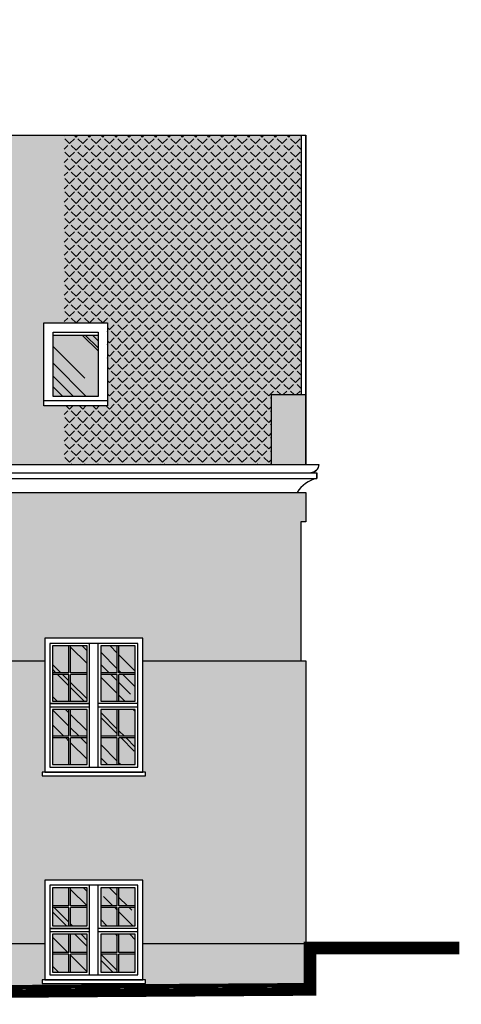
# Model space of a CAD drawing. Header units: millimetres. Extents: x -33628 to -373, y -3399 to 2697.
# Tile 99 of 99: x -22163 to -21645, y 1468 to 2622. Entities that reach past the tile are written whole.
import ezdxf

# ---------------------------------------------------------------- set-up
doc = ezdxf.new("R2010")
doc.units = ezdxf.units.MM
doc.header["$LTSCALE"] = 0.2
doc.header["$MEASUREMENT"] = 0
for name, color, linetype, true_color in [('_md-cokół', 7, 'Continuous', 0xb90000), ('_md-dach czerwień', 7, 'Continuous', 0xff7c51), ('_md-kolor 1', 7, 'Continuous', 0xffd2a8), ('_md-kolor 2', 7, 'Continuous', 0xffc31e), ('_md-szyby tło', 7, 'Continuous', 0xd6f4fe)]:
    doc.layers.add(name, color=color, linetype=linetype, true_color=true_color)
for name, color, linetype in [('_MD-DACHÓWKA', 7, 'Continuous'), ('_md-elewacje', 7, 'Continuous'), ('_md-elewacje-obrysowe', 2, 'Continuous'), ('A-szkło', 154, 'Continuous'), ('A-teren', 7, 'Continuous')]:
    doc.layers.add(name, color=color, linetype=linetype)
pattern_1 = [(315, (-3460.577, 1092.08), (113.13708, -42.42641), [750, -100, 250, -50]), (315, (-3395.877, 1062.734), (11.66726, 82.37794), [150, -16.5, 300, -37.5]), (315, (-3412.847, 1104.453), (207.53584, -160.159686), [400, -70, 200, -50])]
pattern_2 = [(45, (32.454, -2283.854), (-7.7781746, 7.7781746), [8, -3]), (135, (32.454, -2283.854), (-7.7781746, -7.7781746), [8, -3])]

msp = doc.modelspace()

# ---------------------------------------------------------------- hatches: boundary and pattern name
at = {"layer": '_md-cokół'}
h = msp.add_hatch(color=256, dxfattribs=at)
h.dxf.hatch_style = 1
h.paths.add_polyline_path([(-22887.9, 1483.1), (-22887.9, 1508.9), (-22887.9, 1538.8), (-22418.5, 1538.8), (-22303.5, 1538.8), (-22133.2, 1538.8), (-22133.2, 1496.3), (-22136.2, 1496.3), (-22136.2, 1492.3), (-22015.2, 1492.3), (-22015.2, 1496.3), (-22018.2, 1496.3), (-22018.2, 1538.8), (-21827.6, 1538.8), (-21827.6, 1490.3)])
h.paths.add_polyline_path([(-23223.9, 1480.8), (-22887.9, 1483.1), (-22887.9, 1508.9), (-23223.9, 1508.9)])
h.paths.add_polyline_path([(-23295.8, 1480.3), (-23295.8, 1523.4), (-23448.9, 1523.4), (-23448.9, 1522), (-23438.9, 1519), (-23438.9, 1480.3)])
h.paths.add_polyline_path([(-23295.8, 1480.3), (-23223.9, 1480.8), (-23223.9, 1508.9), (-23295.8, 1508.9)])
at = {"layer": '_md-dach czerwień'}
h = msp.add_hatch(color=256, dxfattribs=at)
h.dxf.hatch_style = 1
h.paths.add_polyline_path([(-22887.9, 2100.4), (-22838.1, 2135.4), (-22357.8, 2621.7), (-22223.9, 2486.2), (-22110.6, 2486.2), (-22110.6, 2266.3), (-22134.4, 2266.3), (-22134.4, 2169), (-22110.6, 2169), (-22110.6, 2100.4), (-22218.6, 2100.4), (-22218.6, 2348.9), (-22188.6, 2348.9), (-22188.6, 2363.9, 1), (-22176.6, 2363.9), (-22188.6, 2363.9), (-22188.6, 2374.9), (-22361, 2519.6), (-22533.4, 2374.9), (-22533.4, 2363.9), (-22545.4, 2363.9, 1), (-22533.4, 2363.9), (-22533.4, 2348.9), (-22503.4, 2348.9), (-22503.4, 2100.4)])
h.paths.add_polyline_path([(-22213.6, 2125.7), (-22213.6, 2122.2, 1), (-22207.6, 2122.2), (-22207.6, 2125.7), (-22207.6, 2331.2), (-22179.6, 2344.5), (-22185.6, 2348.3), (-22213.6, 2334.9)], flags=16)
h.paths.add_polyline_path([(-22514.4, 2331.2), (-22514.4, 2125.7), (-22514.4, 2122.2, 1), (-22508.4, 2122.2), (-22508.4, 2125.7), (-22508.4, 2334.9), (-22536.4, 2348.3), (-22542.4, 2344.5)], flags=16)
h = msp.add_hatch(color=256, dxfattribs=at)
h.dxf.hatch_style = 1
h.paths.add_polyline_path([(-22110.6, 2100.4), (-22110.6, 2169), (-22059.9, 2169), (-22059.9, 2266.3), (-22110.6, 2266.3), (-22110.6, 2486.2), (-21832.6, 2486.2), (-21832.6, 2182.3), (-21867.6, 2182.3), (-21867.6, 2100.4)])
at = {"layer": '_MD-DACHÓWKA'}
h = msp.add_hatch(dxfattribs=at)
h.set_pattern_fill('ANGLE', color=256, scale=40, angle=45)
h.set_pattern_definition(pattern_2)
h.paths.add_polyline_path([(-22887.9, 2100.4), (-22838.1, 2135.4), (-22357.8, 2621.7), (-22223.9, 2486.2), (-22110.6, 2486.2), (-22110.6, 2266.3), (-22134.4, 2266.3), (-22134.4, 2169), (-22110.6, 2169), (-22110.6, 2100.4), (-22218.6, 2100.4), (-22218.6, 2348.9), (-22188.6, 2348.9), (-22188.6, 2363.9, 1), (-22176.6, 2363.9), (-22188.6, 2363.9), (-22188.6, 2374.9), (-22361, 2519.6), (-22533.4, 2374.9), (-22533.4, 2363.9), (-22545.4, 2363.9, 1), (-22533.4, 2363.9), (-22533.4, 2348.9), (-22503.4, 2348.9), (-22503.4, 2100.4)])
h.paths.add_polyline_path([(-22213.6, 2125.7), (-22213.6, 2122.2, 1), (-22207.6, 2122.2), (-22207.6, 2125.7), (-22207.6, 2331.2), (-22179.6, 2344.5), (-22185.6, 2348.3), (-22213.6, 2334.9)], flags=16)
h.paths.add_polyline_path([(-22514.4, 2331.2), (-22514.4, 2125.7), (-22514.4, 2122.2, 1), (-22508.4, 2122.2), (-22508.4, 2125.7), (-22508.4, 2334.9), (-22536.4, 2348.3), (-22542.4, 2344.5)], flags=16)
h = msp.add_hatch(dxfattribs=at)
h.set_pattern_fill('ANGLE', color=256, scale=40, angle=45)
h.set_pattern_definition(pattern_2)
h.paths.add_polyline_path([(-22110.6, 2100.4), (-22110.6, 2169), (-22059.9, 2169), (-22059.9, 2266.3), (-22110.6, 2266.3), (-22110.6, 2486.2), (-21832.6, 2486.2), (-21832.6, 2182.3), (-21867.6, 2182.3), (-21867.6, 2100.4)])
at = {"layer": '_md-kolor 1'}
h = msp.add_hatch(color=256, dxfattribs=at)
h.dxf.hatch_style = 1
h.paths.add_polyline_path([(-21827.6, 2100.4), (-21827.6, 2182.3), (-21832.6, 2182.3), (-21867.6, 2182.3), (-21867.6, 2100.4)])
h = msp.add_hatch(color=256, dxfattribs=at)
h.dxf.hatch_style = 1
h.paths.add_polyline_path([(-22887.9, 2033.3), (-22110.6, 2033.3), (-22110.6, 2067.5), (-22887.9, 2067.5)])
h.paths.add_polyline_path([(-22110.6, 2033.3), (-21827.6, 2033.3), (-21827.6, 2067.5), (-21837.6, 2067.5), (-22110.6, 2067.5)])
h.paths.add_polyline_path([(-23047.4, 2033.3), (-22910.2, 2033.3), (-22910.2, 2067.5), (-23047.4, 2067.5)])
h.paths.add_polyline_path([(-22910.2, 2033.3), (-22887.9, 2033.3), (-22887.9, 2067.5), (-22910.2, 2067.5)])
h = msp.add_hatch(color=256, dxfattribs=at)
h.dxf.hatch_style = 1
h.paths.add_polyline_path([(-22303.5, 1651.3), (-22303.5, 1729.8), (-22303.5, 1802.3), (-22300.5, 1802.3), (-22300.5, 1806.3), (-22303.5, 1806.3), (-22303.5, 1870.3), (-22133.2, 1870.3), (-22133.2, 1739.7), (-22136.2, 1739.7), (-22136.2, 1735.7), (-22015.2, 1735.7), (-22015.2, 1739.7), (-22018.2, 1739.7), (-22018.2, 1870.3), (-21827.6, 1870.3), (-21827.6, 1651.3)])
h.paths.add_polyline_path([(-22887.9, 1651.3), (-22887.9, 1870.3), (-22418.5, 1870.3), (-22418.5, 1806.3), (-22421.5, 1806.3), (-22421.5, 1802.3), (-22418.5, 1802.3), (-22418.5, 1729.8), (-22418.5, 1651.3), (-22721.6, 1651.3), (-22721.6, 1729.8), (-22836.6, 1729.8), (-22836.6, 1651.3)])
h.paths.add_polyline_path([(-22303.5, 1572.8), (-22300.5, 1572.8), (-22300.5, 1568.8), (-22303.5, 1568.8), (-22303.5, 1538.8), (-22133.2, 1538.8), (-22133.2, 1613.3), (-22018.2, 1613.3), (-22018.2, 1538.8), (-21827.6, 1538.8), (-21827.6, 1651.3), (-22303.5, 1651.3)])
h.paths.add_polyline_path([(-22887.9, 1651.3), (-22836.6, 1651.3), (-22836.6, 1572.8), (-22839.6, 1572.8), (-22839.6, 1568.8), (-22718.6, 1568.8), (-22718.6, 1572.8), (-22721.6, 1572.8), (-22721.6, 1651.3), (-22418.5, 1651.3), (-22418.5, 1572.8), (-22421.5, 1572.8), (-22421.5, 1568.8), (-22418.5, 1568.8), (-22418.5, 1538.8), (-22887.9, 1538.8)])
at = {"layer": '_md-kolor 2'}
h = msp.add_hatch(color=256, dxfattribs=at)
h.dxf.hatch_style = 1
h.paths.add_polyline_path([(-22721.6, 1975.4), (-21833.3, 1975.4), (-21833.3, 2033.3), (-22721.6, 2033.3)])
h.paths.add_polyline_path([(-23327.5, 1975.4), (-23127.5, 1975.4), (-23127.5, 2033.3), (-23327.5, 2033.3)])
h.paths.add_polyline_path([(-23041.7, 1908.8), (-22882.3, 1908.8), (-22882.3, 1975.4), (-23041.7, 1975.4)])
h.paths.add_polyline_path([(-23041.7, 1975.4), (-22882.3, 1975.4), (-22882.3, 2033.3), (-23041.7, 2033.3)])
h.paths.add_polyline_path([(-22882.3, 1975.4), (-22836.6, 1975.4), (-22836.6, 2033.3), (-22882.3, 2033.3)])
h.paths.add_polyline_path([(-23324.5, 1872.3), (-23324.5, 1876.3), (-23327.5, 1876.3), (-23327.5, 1975.4), (-23127.5, 1975.4), (-23127.5, 1893.3), (-23105.5, 1893.3), (-23147.4, 1870.3), (-23437.1, 1870.3), (-23437.1, 1872.3)])
h = msp.add_hatch(color=256, dxfattribs=at)
h.dxf.hatch_style = 1
h.paths.add_polyline_path([(-22721.6, 2033.3), (-22110.6, 2033.3), (-22110.6, 1908.8), (-22303.5, 1908.8), (-22303.5, 1963.3), (-22418.5, 1963.3), (-22418.5, 1908.8), (-22721.6, 1908.8)])
h.paths.add_polyline_path([(-22110.6, 1908.8), (-21833.3, 1908.8), (-21833.3, 2033.3), (-22110.6, 2033.3)])
h.paths.add_polyline_path([(-22882.3, 1908.8), (-22836.6, 1908.8), (-22836.6, 1876.3), (-22839.6, 1876.3), (-22839.6, 1872.3), (-22718.6, 1872.3), (-22718.6, 1876.3), (-22721.6, 1876.3), (-22721.6, 1908.8), (-22418.5, 1908.8), (-22418.5, 1870.3), (-22882.3, 1870.3)])
h.paths.add_polyline_path([(-22110.6, 1896.7), (-22018.2, 1896.7), (-22018.2, 1870.3), (-21833.3, 1870.3), (-21833.3, 1908.8), (-22110.6, 1908.8)])
h.paths.add_polyline_path([(-22303.5, 1870.3), (-22133.2, 1870.3), (-22133.2, 1896.7), (-22110.6, 1896.7), (-22110.6, 1908.8), (-22303.5, 1908.8)])
h.paths.add_polyline_path([(-22882.3, 1908.8), (-22836.6, 1908.8), (-22836.6, 2033.3), (-22882.3, 2033.3)])
at = {"layer": '_md-szyby tło'}
h = msp.add_hatch(color=256, dxfattribs=at)
h.dxf.hatch_style = 1
h.paths.add_polyline_path([(-22123.5, 2180), (-22070.8, 2180), (-22070.8, 2252.1), (-22123.5, 2252.1)])
h = msp.add_hatch(color=256, dxfattribs=at)
h.dxf.hatch_style = 1
h.paths.add_polyline_path([(-22124.2, 1887.7), (-22124.2, 1856.4), (-22104.9, 1856.4), (-22104.9, 1887.7)])
h.paths.add_polyline_path([(-22102.9, 1856.4), (-22083.7, 1856.4), (-22083.7, 1887.7), (-22102.9, 1887.7)])
h.paths.add_polyline_path([(-22083.7, 1823.2), (-22083.7, 1854.4), (-22102.9, 1854.4), (-22102.9, 1823.2)])
h.paths.add_polyline_path([(-22124.2, 1823.2), (-22104.9, 1823.2), (-22104.9, 1854.4), (-22124.2, 1854.4)])
h.paths.add_polyline_path([(-22124.2, 1813.2), (-22124.2, 1781.9), (-22104.9, 1781.9), (-22104.9, 1813.2)])
h.paths.add_polyline_path([(-22102.9, 1781.9), (-22083.7, 1781.9), (-22083.7, 1813.2), (-22102.9, 1813.2)])
h.paths.add_polyline_path([(-22083.7, 1748.7), (-22083.7, 1779.9), (-22102.9, 1779.9), (-22102.9, 1748.7)])
h.paths.add_polyline_path([(-22124.2, 1748.7), (-22104.9, 1748.7), (-22104.9, 1779.9), (-22124.2, 1779.9)])
h.paths.add_polyline_path([(-22067.7, 1748.7), (-22048.4, 1748.7), (-22048.4, 1779.9), (-22067.7, 1779.9)])
h.paths.add_polyline_path([(-22027.2, 1748.7), (-22027.2, 1779.9), (-22046.4, 1779.9), (-22046.4, 1748.7)])
h.paths.add_polyline_path([(-22067.7, 1813.2), (-22067.7, 1781.9), (-22048.4, 1781.9), (-22048.4, 1813.2)])
h.paths.add_polyline_path([(-22067.7, 1823.2), (-22048.4, 1823.2), (-22048.4, 1854.4), (-22067.7, 1854.4)])
h.paths.add_polyline_path([(-22027.2, 1823.2), (-22027.2, 1854.4), (-22046.4, 1854.4), (-22046.4, 1823.2)])
h.paths.add_polyline_path([(-22046.4, 1781.9), (-22027.2, 1781.9), (-22027.2, 1813.2), (-22046.4, 1813.2)])
h.paths.add_polyline_path([(-22046.4, 1856.4), (-22027.2, 1856.4), (-22027.2, 1887.7), (-22046.4, 1887.7)])
h.paths.add_polyline_path([(-22067.7, 1887.7), (-22067.7, 1856.4), (-22048.4, 1856.4), (-22048.4, 1887.7)])
h = msp.add_hatch(color=256, dxfattribs=at)
h.dxf.hatch_style = 1
h.paths.add_polyline_path([(-22083.7, 1505.3), (-22083.7, 1526.6), (-22102.9, 1526.6), (-22102.9, 1505.3)])
h.paths.add_polyline_path([(-22102.9, 1528.6), (-22083.7, 1528.6), (-22083.7, 1549.8), (-22102.9, 1549.8)])
h.paths.add_polyline_path([(-22124.2, 1549.8), (-22124.2, 1528.6), (-22104.9, 1528.6), (-22104.9, 1549.8)])
h.paths.add_polyline_path([(-22124.2, 1505.3), (-22104.9, 1505.3), (-22104.9, 1526.6), (-22124.2, 1526.6)])
h.paths.add_polyline_path([(-22083.7, 1559.8), (-22083.7, 1581.1), (-22102.9, 1581.1), (-22102.9, 1559.8)])
h.paths.add_polyline_path([(-22124.2, 1559.8), (-22104.9, 1559.8), (-22104.9, 1581.1), (-22124.2, 1581.1)])
h.paths.add_polyline_path([(-22124.2, 1604.3), (-22124.2, 1583.1), (-22104.9, 1583.1), (-22104.9, 1604.3)])
h.paths.add_polyline_path([(-22102.9, 1583.1), (-22083.7, 1583.1), (-22083.7, 1604.3), (-22102.9, 1604.3)])
h.paths.add_polyline_path([(-22067.7, 1604.3), (-22067.7, 1583.1), (-22048.4, 1583.1), (-22048.4, 1604.3)])
h.paths.add_polyline_path([(-22046.4, 1583.1), (-22027.2, 1583.1), (-22027.2, 1604.3), (-22046.4, 1604.3)])
h.paths.add_polyline_path([(-22027.2, 1559.8), (-22027.2, 1581.1), (-22046.4, 1581.1), (-22046.4, 1559.8)])
h.paths.add_polyline_path([(-22027.2, 1505.3), (-22027.2, 1526.6), (-22046.4, 1526.6), (-22046.4, 1505.3)])
h.paths.add_polyline_path([(-22067.7, 1505.3), (-22048.4, 1505.3), (-22048.4, 1526.6), (-22067.7, 1526.6)])
h.paths.add_polyline_path([(-22046.4, 1528.6), (-22027.2, 1528.6), (-22027.2, 1549.8), (-22046.4, 1549.8)])
h.paths.add_polyline_path([(-22067.7, 1549.8), (-22067.7, 1528.6), (-22048.4, 1528.6), (-22048.4, 1549.8)])
h.paths.add_polyline_path([(-22067.7, 1559.8), (-22048.4, 1559.8), (-22048.4, 1581.1), (-22067.7, 1581.1)])
at = {"layer": 'A-szkło', "transparency": 33554679}
h = msp.add_hatch(dxfattribs=at)
h.set_pattern_fill('AR-RROOF', color=256, scale=50, angle=315)
h.set_pattern_definition(pattern_1)
h.paths.add_polyline_path([(-22123.5, 2180), (-22070.8, 2180), (-22070.8, 2252.1), (-22123.5, 2252.1)])
h = msp.add_hatch(dxfattribs=at)
h.set_pattern_fill('AR-RROOF', color=256, scale=50, angle=315)
h.set_pattern_definition(pattern_1)
h.paths.add_polyline_path([(-22124.2, 1887.7), (-22124.2, 1856.4), (-22104.9, 1856.4), (-22104.9, 1887.7)])
h.paths.add_polyline_path([(-22102.9, 1856.4), (-22083.7, 1856.4), (-22083.7, 1887.7), (-22102.9, 1887.7)])
h.paths.add_polyline_path([(-22083.7, 1823.2), (-22083.7, 1854.4), (-22102.9, 1854.4), (-22102.9, 1823.2)])
h.paths.add_polyline_path([(-22124.2, 1823.2), (-22104.9, 1823.2), (-22104.9, 1854.4), (-22124.2, 1854.4)])
h.paths.add_polyline_path([(-22124.2, 1813.2), (-22124.2, 1781.9), (-22104.9, 1781.9), (-22104.9, 1813.2)])
h.paths.add_polyline_path([(-22102.9, 1781.9), (-22083.7, 1781.9), (-22083.7, 1813.2), (-22102.9, 1813.2)])
h.paths.add_polyline_path([(-22083.7, 1748.7), (-22083.7, 1779.9), (-22102.9, 1779.9), (-22102.9, 1748.7)])
h.paths.add_polyline_path([(-22124.2, 1748.7), (-22104.9, 1748.7), (-22104.9, 1779.9), (-22124.2, 1779.9)])
h.paths.add_polyline_path([(-22067.7, 1748.7), (-22048.4, 1748.7), (-22048.4, 1779.9), (-22067.7, 1779.9)])
h.paths.add_polyline_path([(-22027.2, 1748.7), (-22027.2, 1779.9), (-22046.4, 1779.9), (-22046.4, 1748.7)])
h.paths.add_polyline_path([(-22067.7, 1813.2), (-22067.7, 1781.9), (-22048.4, 1781.9), (-22048.4, 1813.2)])
h.paths.add_polyline_path([(-22067.7, 1823.2), (-22048.4, 1823.2), (-22048.4, 1854.4), (-22067.7, 1854.4)])
h.paths.add_polyline_path([(-22027.2, 1823.2), (-22027.2, 1854.4), (-22046.4, 1854.4), (-22046.4, 1823.2)])
h.paths.add_polyline_path([(-22046.4, 1781.9), (-22027.2, 1781.9), (-22027.2, 1813.2), (-22046.4, 1813.2)])
h.paths.add_polyline_path([(-22046.4, 1856.4), (-22027.2, 1856.4), (-22027.2, 1887.7), (-22046.4, 1887.7)])
h.paths.add_polyline_path([(-22067.7, 1887.7), (-22067.7, 1856.4), (-22048.4, 1856.4), (-22048.4, 1887.7)])
h = msp.add_hatch(dxfattribs=at)
h.set_pattern_fill('AR-RROOF', color=256, scale=50, angle=315)
h.set_pattern_definition(pattern_1)
h.paths.add_polyline_path([(-22083.7, 1505.3), (-22083.7, 1526.6), (-22102.9, 1526.6), (-22102.9, 1505.3)])
h.paths.add_polyline_path([(-22102.9, 1528.6), (-22083.7, 1528.6), (-22083.7, 1549.8), (-22102.9, 1549.8)])
h.paths.add_polyline_path([(-22124.2, 1549.8), (-22124.2, 1528.6), (-22104.9, 1528.6), (-22104.9, 1549.8)])
h.paths.add_polyline_path([(-22124.2, 1505.3), (-22104.9, 1505.3), (-22104.9, 1526.6), (-22124.2, 1526.6)])
h.paths.add_polyline_path([(-22083.7, 1559.8), (-22083.7, 1581.1), (-22102.9, 1581.1), (-22102.9, 1559.8)])
h.paths.add_polyline_path([(-22124.2, 1559.8), (-22104.9, 1559.8), (-22104.9, 1581.1), (-22124.2, 1581.1)])
h.paths.add_polyline_path([(-22124.2, 1604.3), (-22124.2, 1583.1), (-22104.9, 1583.1), (-22104.9, 1604.3)])
h.paths.add_polyline_path([(-22102.9, 1583.1), (-22083.7, 1583.1), (-22083.7, 1604.3), (-22102.9, 1604.3)])
h.paths.add_polyline_path([(-22067.7, 1604.3), (-22067.7, 1583.1), (-22048.4, 1583.1), (-22048.4, 1604.3)])
h.paths.add_polyline_path([(-22046.4, 1583.1), (-22027.2, 1583.1), (-22027.2, 1604.3), (-22046.4, 1604.3)])
h.paths.add_polyline_path([(-22027.2, 1559.8), (-22027.2, 1581.1), (-22046.4, 1581.1), (-22046.4, 1559.8)])
h.paths.add_polyline_path([(-22027.2, 1505.3), (-22027.2, 1526.6), (-22046.4, 1526.6), (-22046.4, 1505.3)])
h.paths.add_polyline_path([(-22067.7, 1505.3), (-22048.4, 1505.3), (-22048.4, 1526.6), (-22067.7, 1526.6)])
h.paths.add_polyline_path([(-22046.4, 1528.6), (-22027.2, 1528.6), (-22027.2, 1549.8), (-22046.4, 1549.8)])
h.paths.add_polyline_path([(-22067.7, 1549.8), (-22067.7, 1528.6), (-22048.4, 1528.6), (-22048.4, 1549.8)])
h.paths.add_polyline_path([(-22067.7, 1559.8), (-22048.4, 1559.8), (-22048.4, 1581.1), (-22067.7, 1581.1)])

# ---------------------------------------------------------------- linework, layer by layer
at = {"layer": '_md-elewacje'}
for p, q in [((-22223.9, 2486.2), (-21827.6, 2486.2)), ((-21832.6, 2182.3), (-21832.6, 2486.2)), ((-21827.6, 2100.4), (-21827.6, 2486.2)), ((-22123.5, 2252.1), (-22070.8, 2252.1)), ((-21867.6, 2182.3), (-21827.6, 2182.3)), ((-21867.6, 2100.4), (-21867.6, 2182.3)), ((-22059.9, 2175.1), (-22134.4, 2175.1)), ((-23437.1, 2100.4), (-21812.3, 2100.4)), ((-22238.6, 2090.8), (-21821.8, 2090.8)), ((-21814.5, 2084), (-21814.5, 2090.8)), ((-22238.6, 2084), (-21814.5, 2084)), ((-24170.5, 2067.5), (-21837.6, 2067.5)), ((-21827.6, 2067.5), (-21827.6, 2033.3)), ((-21833.3, 2033.3), (-21833.3, 1870.3)), ((-22104.9, 1856.4), (-22104.9, 1887.7)), ((-22102.9, 1856.4), (-22102.9, 1887.7)), ((-22080.7, 1745.7), (-22080.7, 1890.7)), ((-22070.7, 1745.7), (-22070.7, 1890.7)), ((-22048.4, 1856.4), (-22048.4, 1887.7)), ((-22046.4, 1856.4), (-22046.4, 1887.7)), ((-22303.5, 1870.3), (-22133.2, 1870.3)), ((-22018.2, 1870.3), (-21827.6, 1870.3)), ((-21827.6, 1870.3), (-21827.6, 1538.8)), ((-22104.9, 1856.4), (-22124.2, 1856.4)), ((-22104.9, 1854.4), (-22124.2, 1854.4)), ((-22104.9, 1823.2), (-22104.9, 1854.4)), ((-22083.7, 1856.4), (-22102.9, 1856.4)), ((-22102.9, 1823.2), (-22102.9, 1854.4)), ((-22083.7, 1854.4), (-22102.9, 1854.4)), ((-22048.4, 1856.4), (-22067.7, 1856.4)), ((-22048.4, 1854.4), (-22067.7, 1854.4)), ((-22048.4, 1823.2), (-22048.4, 1854.4)), ((-22027.2, 1856.4), (-22046.4, 1856.4)), ((-22046.4, 1823.2), (-22046.4, 1854.4)), ((-22027.2, 1854.4), (-22046.4, 1854.4)), ((-22080.7, 1820.2), (-22127.2, 1820.2)), ((-22080.7, 1816.2), (-22127.2, 1816.2)), ((-22104.9, 1781.9), (-22104.9, 1813.2)), ((-22102.9, 1781.9), (-22102.9, 1813.2)), ((-22024.2, 1820.2), (-22070.7, 1820.2)), ((-22024.2, 1816.2), (-22070.7, 1816.2)), ((-22048.4, 1781.9), (-22048.4, 1813.2)), ((-22046.4, 1781.9), (-22046.4, 1813.2)), ((-22104.9, 1781.9), (-22124.2, 1781.9)), ((-22104.9, 1779.9), (-22124.2, 1779.9)), ((-22104.9, 1748.7), (-22104.9, 1779.9)), ((-22083.7, 1781.9), (-22102.9, 1781.9)), ((-22102.9, 1748.7), (-22102.9, 1779.9)), ((-22083.7, 1779.9), (-22102.9, 1779.9)), ((-22048.4, 1781.9), (-22067.7, 1781.9)), ((-22048.4, 1779.9), (-22067.7, 1779.9)), ((-22048.4, 1748.7), (-22048.4, 1779.9)), ((-22027.2, 1781.9), (-22046.4, 1781.9)), ((-22046.4, 1748.7), (-22046.4, 1779.9)), ((-22027.2, 1779.9), (-22046.4, 1779.9)), ((-22104.9, 1583.1), (-22104.9, 1604.3)), ((-22102.9, 1583.1), (-22102.9, 1604.3)), ((-22080.7, 1502.3), (-22080.7, 1607.3)), ((-22070.7, 1502.3), (-22070.7, 1607.3)), ((-22048.4, 1583.1), (-22048.4, 1604.3)), ((-22046.4, 1583.1), (-22046.4, 1604.3)), ((-22104.9, 1583.1), (-22124.2, 1583.1)), ((-22104.9, 1581.1), (-22124.2, 1581.1)), ((-22104.9, 1559.8), (-22104.9, 1581.1)), ((-22083.7, 1583.1), (-22102.9, 1583.1)), ((-22102.9, 1559.8), (-22102.9, 1581.1)), ((-22083.7, 1581.1), (-22102.9, 1581.1)), ((-22048.4, 1583.1), (-22067.7, 1583.1)), ((-22048.4, 1581.1), (-22067.7, 1581.1)), ((-22048.4, 1559.8), (-22048.4, 1581.1)), ((-22027.2, 1583.1), (-22046.4, 1583.1)), ((-22046.4, 1559.8), (-22046.4, 1581.1)), ((-22027.2, 1581.1), (-22046.4, 1581.1)), ((-22080.7, 1556.8), (-22127.2, 1556.8)), ((-22080.7, 1552.8), (-22127.2, 1552.8)), ((-22104.9, 1528.6), (-22104.9, 1549.8)), ((-22102.9, 1528.6), (-22102.9, 1549.8)), ((-22024.2, 1556.8), (-22070.7, 1556.8)), ((-22024.2, 1552.8), (-22070.7, 1552.8)), ((-22048.4, 1528.6), (-22048.4, 1549.8)), ((-22046.4, 1528.6), (-22046.4, 1549.8)), ((-22133.2, 1538.8), (-22887.9, 1538.8)), ((-21827.6, 1538.8), (-22018.2, 1538.8)), ((-22104.9, 1528.6), (-22124.2, 1528.6)), ((-22104.9, 1526.6), (-22124.2, 1526.6)), ((-22104.9, 1505.3), (-22104.9, 1526.6)), ((-22083.7, 1528.6), (-22102.9, 1528.6)), ((-22102.9, 1505.3), (-22102.9, 1526.6)), ((-22083.7, 1526.6), (-22102.9, 1526.6)), ((-22048.4, 1528.6), (-22067.7, 1528.6)), ((-22048.4, 1526.6), (-22067.7, 1526.6)), ((-22048.4, 1505.3), (-22048.4, 1526.6)), ((-22027.2, 1528.6), (-22046.4, 1528.6)), ((-22046.4, 1505.3), (-22046.4, 1526.6)), ((-22027.2, 1526.6), (-22046.4, 1526.6))]:
    msp.add_line(p, q, dxfattribs=at)
for points in [[(-22134.4, 2266.3), (-22059.9, 2266.3), (-22059.9, 2169), (-22134.4, 2169)], [(-22123.5, 2255.3), (-22070.8, 2255.3), (-22070.8, 2180), (-22123.5, 2180)], [(-22133.2, 1739.7), (-22018.2, 1739.7), (-22018.2, 1896.7), (-22133.2, 1896.7)], [(-22127.2, 1745.7), (-22024.2, 1745.7), (-22024.2, 1890.7), (-22127.2, 1890.7)], [(-22127.2, 1820.2), (-22080.7, 1820.2), (-22080.7, 1890.7), (-22127.2, 1890.7)], [(-22124.2, 1823.2), (-22083.7, 1823.2), (-22083.7, 1887.7), (-22124.2, 1887.7)], [(-22067.7, 1823.2), (-22027.2, 1823.2), (-22027.2, 1887.7), (-22067.7, 1887.7)], [(-22124.2, 1748.7), (-22083.7, 1748.7), (-22083.7, 1813.2), (-22124.2, 1813.2)], [(-22067.7, 1748.7), (-22027.2, 1748.7), (-22027.2, 1813.2), (-22067.7, 1813.2)], [(-22136.2, 1735.7), (-22015.2, 1735.7), (-22015.2, 1739.7), (-22136.2, 1739.7)], [(-22133.2, 1496.3), (-22018.2, 1496.3), (-22018.2, 1613.3), (-22133.2, 1613.3)], [(-22127.2, 1502.3), (-22024.2, 1502.3), (-22024.2, 1607.3), (-22127.2, 1607.3)], [(-22127.2, 1556.8), (-22080.7, 1556.8), (-22080.7, 1607.3), (-22127.2, 1607.3)], [(-22124.2, 1559.8), (-22083.7, 1559.8), (-22083.7, 1604.3), (-22124.2, 1604.3)], [(-22067.7, 1559.8), (-22027.2, 1559.8), (-22027.2, 1604.3), (-22067.7, 1604.3)], [(-22124.2, 1505.3), (-22083.7, 1505.3), (-22083.7, 1549.8), (-22124.2, 1549.8)], [(-22067.7, 1505.3), (-22027.2, 1505.3), (-22027.2, 1549.8), (-22067.7, 1549.8)], [(-22136.2, 1492.3), (-22015.2, 1492.3), (-22015.2, 1496.3), (-22136.2, 1496.3)]]:
    msp.add_lwpolyline(points, close=True, dxfattribs=at)
for centre, radius, start, end in [((-21821.8, 2100.4), 9.57, 270, 0.0031), ((-21806.6, 2048.5), 36.4, 102.5599, 148.5036)]:
    msp.add_arc(centre, radius, start, end, dxfattribs=at)
at = {"layer": '_md-elewacje-obrysowe'}
msp.add_lwpolyline([(-22877.9, 2067.5), (-22488.4, 2067.5), (-22488.4, 2100.4), (-22503.4, 2100.4), (-22503.4, 2374), (-22361, 2493.5), (-22218.6, 2374), (-22218.6, 2100.4), (-22238.6, 2100.4), (-22238.6, 2067.5), (-21837.6, 2067.5)], dxfattribs=at)
msp.add_lwpolyline([(-22223.9, 2486.2), (-21827.6, 2486.2), (-21827.6, 2100.4), (-21812.3, 2100.4, -0.414229), (-21821.8, 2090.8), (-21814.5, 2090.8), (-21814.5, 2084, 0.203197), (-21837.6, 2067.5), (-21827.6, 2067.5), (-21827.6, 2033.3), (-21833.3, 2033.3), (-21833.3, 1870.3), (-21827.6, 1870.3), (-21827.6, 1538.8)], format="xyb", dxfattribs=at)
at = {"layer": 'A-teren', "const_width": 5}
for points in [[(-24778.5, 1480.3), (-23295.8, 1480.3), (-21827.6, 1490.3), (-21827.6, 1538.8), (-21647.9, 1538.8)], [(-24778.5, 1475.3), (-23295.8, 1475.3), (-21822.6, 1485.3), (-21822.6, 1533.8), (-21647.9, 1533.8)], [(-24778.5, 1470.3), (-23295.8, 1470.3), (-21817.6, 1480.4), (-21817.6, 1528.8), (-21647.9, 1528.8)]]:
    msp.add_lwpolyline(points, dxfattribs=at)

doc.saveas('drawing.dxf')
